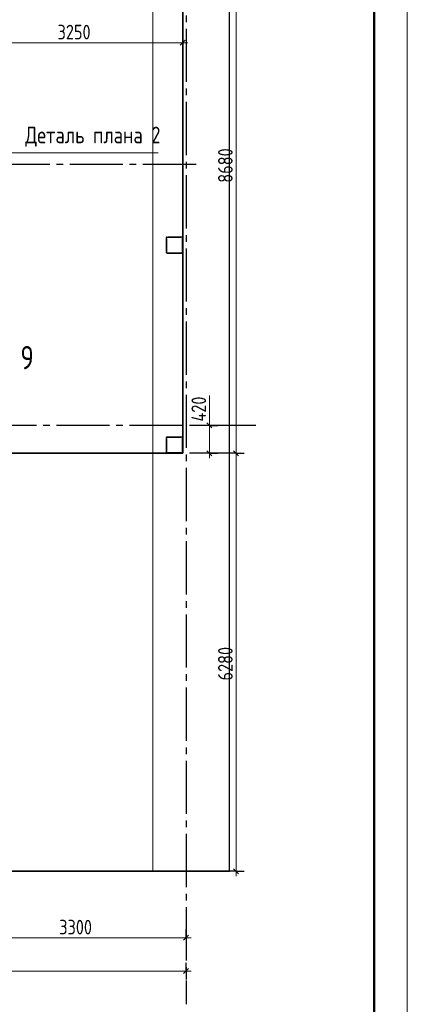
# Model space of a CAD drawing. Header units: millimetres. Extents: x 0 to 31317, y 0 to 42000.
# Tile 9 of 12: x 23871 to 29700, y 15930 to 30726. Entities that reach past the tile are written whole.
import ezdxf

# ---------------------------------------------------------------- set-up
doc = ezdxf.new("R2010")
doc.units = ezdxf.units.MM
doc.linetypes.add('______2', pattern=[270, 200, -70])
doc.linetypes.add('______5', pattern=[1100, 800, -100, 100, -100])
for name, color, linetype, lineweight in [('Standard', 7, 'Continuous', 25), ('Оси', 40, '______5', 18), ('Примечания', 7, 'Continuous', 25), ('Размерная выноска', 7, 'Continuous', 13), ('Сечения символ', 7, 'Continuous', 25)]:
    doc.layers.add(name, color=color, linetype=linetype, lineweight=lineweight)
doc.layers.add('ЖБ Перекрытие верхний уровень', color=7, linetype='Continuous', lineweight=25, true_color=0xe0e0ff)
doc.layers.add('ЖБ Стена верхний уровень', color=7, linetype='Continuous', lineweight=25, true_color=0x006e00)
doc.styles.add('GOST 2.304-81', font='txt')
doc.styles.add('ISOCPEUR', font='txt')

msp = doc.modelspace()

# ---------------------------------------------------------------- hatches: boundary and pattern name
at = {"layer": 'ЖБ Стена верхний уровень', "linetype": 'Continuous', "lineweight": 18, "transparency": 33554687}
for points in [[(26314, 27353), (26321, 27360), (26324, 27357), (26324, 27350), (26321, 27347)], [(26314, 27273), (26321, 27280), (26324, 27277), (26324, 27270), (26321, 27267)], [(26074, 24313), (26081, 24320), (26084, 24317), (26084, 24310), (26081, 24307)]]:
    msp.add_hatch(color=7, dxfattribs=at).paths.add_polyline_path(points, flags=16)

# ---------------------------------------------------------------- linework, layer by layer
at = {"layer": 'Standard', "color": 7, "linetype": 'Continuous', "lineweight": 13, "transparency": 33554687}
for p, q in [((27124, 32890), (27124, 24210)), ((26324, 30380), (23074, 30380)), ((26324, 30380), (26399, 30380)), ((26724, 24630), (26724, 24705)), ((26724, 24210), (26724, 24630)), ((26724, 24210), (26724, 24135)), ((27124, 24210), (27124, 17930)), ((27124, 17930), (27124, 17855)), ((23074, 16930), (26374, 16930)), ((26374, 16930), (26449, 16930)), ((7924, 16430), (26374, 16430)), ((26374, 16430), (26449, 16430))]:
    msp.add_line(p, q, dxfattribs=at)
at = {"layer": 'Standard', "color": 251, "linetype": 'Continuous', "lineweight": -3, "true_color": 0x656565, "transparency": 33554687}
for p, q in [((26324, 30380), (26324, 30505)), ((26324, 30380), (26324, 30255)), ((26324, 30380), (26324, 30025)), ((26724, 24630), (26424, 24630)), ((26724, 24630), (26599, 24630)), ((26724, 24630), (26849, 24630)), ((26724, 24210), (26424, 24210)), ((26724, 24210), (26599, 24210)), ((26724, 24210), (26849, 24210)), ((27124, 24210), (26999, 24210)), ((27124, 24210), (27249, 24210)), ((27124, 17930), (22454, 17930)), ((27124, 17930), (26999, 17930)), ((27124, 17930), (27249, 17930)), ((26374, 16930), (26374, 17055)), ((26374, 16930), (26374, 16805)), ((26374, 16930), (26374, 16930)), ((26374, 16430), (26374, 16555)), ((26374, 16430), (26374, 16305)), ((26374, 16430), (26374, 16430))]:
    msp.add_line(p, q, dxfattribs=at)
at = {"layer": 'Standard', "color": 7, "linetype": 'Continuous', "lineweight": 25, "transparency": 33554687}
for p, q in [((26361, 30417), (26286, 30343)), ((26761, 24592), (26686, 24667)), ((26761, 24172), (26686, 24248)), ((27086, 24248), (27161, 24172)), ((27086, 17968), (27161, 17892)), ((26336, 16892), (26411, 16968)), ((26336, 16392), (26411, 16468))]:
    msp.add_line(p, q, dxfattribs=at)
at = {"layer": 'Standard', "color": 7, "linetype": 'Continuous', "lineweight": 13, "transparency": 33554687}
for points in [[(29700, 42000), (0, 42000), (0, 0), (29700, 0), (29700, 42000)], [(7674, 17930), (25874, 17930), (25874, 39170), (7674, 39170), (7674, 17930)]]:
    msp.add_lwpolyline(points, dxfattribs=at)
msp.add_lwpolyline([(0, 0), (29700, 0), (29700, 42000), (0, 42000), (0, 0)], close=True, dxfattribs=at)
at = {"layer": 'Standard', "color": 7, "linetype": 'Continuous', "lineweight": 50, "transparency": 33554687}
msp.add_lwpolyline([(2000, 41500), (29200, 41500), (29200, 500), (2000, 500), (2000, 41500)], close=True, dxfattribs=at)
at = {"layer": 'Standard', "color": 7, "linetype": 'Continuous', "lineweight": 25, "transparency": 33554687}
msp.add_lwpolyline([(7394, 17930), (27024, 17930), (27024, 39500), (7394, 39500), (7394, 17930)], dxfattribs=at)
at = {"layer": 'Standard', "color": 251, "linetype": 'Continuous', "lineweight": -3, "true_color": 0x656565, "transparency": 33554687}
msp.add_lwpolyline([(27124, 24210), (27107, 24210), (27107, 24210), (26424, 24210)], dxfattribs=at)
at = {"layer": 'ЖБ Перекрытие верхний уровень', "color": 7, "linetype": 'Continuous', "lineweight": 35, "transparency": 33554687}
for p, q in [((26324, 24210), (26324, 32890)), ((22354, 24210), (26324, 24210))]:
    msp.add_line(p, q, dxfattribs=at)
at = {"layer": 'ЖБ Стена верхний уровень', "color": 251, "linetype": '______2', "lineweight": 13, "true_color": 0x656565, "transparency": 33554687}
for p, q in [((26075, 27452), (26074, 27448)), ((26074, 27448), (26074, 27445)), ((26074, 27445), (26074, 27235)), ((26077, 27455), (26075, 27452)), ((26079, 27458), (26077, 27455)), ((26081, 27460), (26079, 27458)), ((26084, 27462), (26081, 27460)), ((26087, 27464), (26084, 27462)), ((26084, 27447), (26085, 27448)), ((26084, 27445), (26084, 27447)), ((26084, 27235), (26084, 27445)), ((26085, 27450), (26086, 27451)), ((26085, 27448), (26085, 27450)), ((26086, 27451), (26088, 27453)), ((26091, 27465), (26087, 27464)), ((26088, 27453), (26089, 27454)), ((26089, 27454), (26091, 27454)), ((26094, 27465), (26091, 27465)), ((26091, 27454), (26092, 27455)), ((26092, 27455), (26094, 27455)), ((26304, 27465), (26094, 27465)), ((26094, 27455), (26304, 27455)), ((26307, 27465), (26304, 27465)), ((26304, 27455), (26306, 27455)), ((26306, 27455), (26307, 27454)), ((26311, 27464), (26307, 27465)), ((26307, 27454), (26309, 27454)), ((26309, 27454), (26310, 27453)), ((26310, 27453), (26312, 27451)), ((26314, 27462), (26311, 27464)), ((26312, 27451), (26313, 27450)), ((26313, 27450), (26313, 27448)), ((26313, 27448), (26314, 27447)), ((26317, 27460), (26314, 27462)), ((26314, 27447), (26314, 27445)), ((26314, 27445), (26314, 27235)), ((26319, 27458), (26317, 27460)), ((26321, 27455), (26319, 27458)), ((26323, 27452), (26321, 27455)), ((26324, 27448), (26323, 27452)), ((26324, 27445), (26324, 27448)), ((26324, 27235), (26324, 27445)), ((26074, 27235), (26074, 27232)), ((26074, 27232), (26075, 27228)), ((26075, 27228), (26077, 27225)), ((26084, 27233), (26084, 27235)), ((26085, 27232), (26084, 27233)), ((26085, 27230), (26085, 27232)), ((26086, 27229), (26085, 27230)), ((26088, 27227), (26086, 27229)), ((26089, 27226), (26088, 27227)), ((26091, 27226), (26089, 27226)), ((26092, 27225), (26091, 27226)), ((26307, 27226), (26306, 27225)), ((26309, 27226), (26307, 27226)), ((26310, 27227), (26309, 27226)), ((26312, 27229), (26310, 27227)), ((26313, 27230), (26312, 27229)), ((26314, 27233), (26313, 27232)), ((26313, 27232), (26313, 27230)), ((26314, 27235), (26314, 27233)), ((26321, 27225), (26323, 27228)), ((26323, 27228), (26324, 27232)), ((26324, 27232), (26324, 27235)), ((26077, 27225), (26079, 27222)), ((26079, 27222), (26081, 27220)), ((26081, 27220), (26084, 27218)), ((26084, 27218), (26087, 27216)), ((26087, 27216), (26091, 27215)), ((26091, 27215), (26094, 27215)), ((26094, 27225), (26092, 27225)), ((26304, 27225), (26094, 27225)), ((26094, 27215), (26304, 27215)), ((26306, 27225), (26304, 27225)), ((26304, 27215), (26307, 27215)), ((26307, 27215), (26311, 27216)), ((26311, 27216), (26314, 27218)), ((26314, 27218), (26317, 27220)), ((26317, 27220), (26319, 27222)), ((26319, 27222), (26321, 27225)), ((26075, 24447), (26074, 24443)), ((26074, 24443), (26074, 24440)), ((26074, 24440), (26074, 24230)), ((26077, 24450), (26075, 24447)), ((26079, 24453), (26077, 24450)), ((26081, 24455), (26079, 24453)), ((26084, 24457), (26081, 24455)), ((26087, 24459), (26084, 24457)), ((26084, 24442), (26085, 24443)), ((26084, 24440), (26084, 24442)), ((26084, 24230), (26084, 24440)), ((26085, 24445), (26086, 24446)), ((26085, 24443), (26085, 24445)), ((26086, 24446), (26088, 24448)), ((26091, 24460), (26087, 24459)), ((26088, 24448), (26089, 24449)), ((26089, 24449), (26091, 24449)), ((26094, 24460), (26091, 24460)), ((26091, 24449), (26092, 24450)), ((26092, 24450), (26094, 24450)), ((26304, 24460), (26094, 24460)), ((26094, 24450), (26304, 24450)), ((26307, 24460), (26304, 24460)), ((26304, 24450), (26306, 24450)), ((26306, 24450), (26307, 24449)), ((26311, 24459), (26307, 24460)), ((26307, 24449), (26309, 24449)), ((26309, 24449), (26310, 24448)), ((26310, 24448), (26312, 24446)), ((26314, 24457), (26311, 24459)), ((26312, 24446), (26313, 24445)), ((26313, 24445), (26313, 24443)), ((26313, 24443), (26314, 24442)), ((26317, 24455), (26314, 24457)), ((26314, 24442), (26314, 24440)), ((26314, 24440), (26314, 24230)), ((26319, 24453), (26317, 24455)), ((26321, 24450), (26319, 24453)), ((26323, 24447), (26321, 24450)), ((26324, 24443), (26323, 24447)), ((26324, 24440), (26324, 24443)), ((26324, 24230), (26324, 24440)), ((26074, 24230), (26074, 24227)), ((26074, 24227), (26075, 24223)), ((26075, 24223), (26077, 24220)), ((26077, 24220), (26079, 24217)), ((26079, 24217), (26081, 24215)), ((26081, 24215), (26084, 24213)), ((26084, 24228), (26084, 24230)), ((26085, 24227), (26084, 24228)), ((26084, 24213), (26087, 24211)), ((26085, 24225), (26085, 24227)), ((26086, 24224), (26085, 24225)), ((26088, 24222), (26086, 24224)), ((26087, 24211), (26091, 24210)), ((26089, 24221), (26088, 24222)), ((26091, 24221), (26089, 24221)), ((26092, 24220), (26091, 24221)), ((26091, 24210), (26094, 24210)), ((26094, 24220), (26092, 24220)), ((26304, 24220), (26094, 24220)), ((26094, 24210), (26304, 24210)), ((26306, 24220), (26304, 24220)), ((26304, 24210), (26307, 24210)), ((26307, 24221), (26306, 24220)), ((26309, 24221), (26307, 24221)), ((26307, 24210), (26311, 24211)), ((26310, 24222), (26309, 24221)), ((26312, 24224), (26310, 24222)), ((26311, 24211), (26314, 24213)), ((26313, 24225), (26312, 24224)), ((26314, 24228), (26313, 24227)), ((26313, 24227), (26313, 24225)), ((26314, 24230), (26314, 24228)), ((26314, 24213), (26317, 24215)), ((26317, 24215), (26319, 24217)), ((26319, 24217), (26321, 24220)), ((26321, 24220), (26323, 24223)), ((26323, 24223), (26324, 24227)), ((26324, 24227), (26324, 24230))]:
    msp.add_line(p, q, dxfattribs=at)
at = {"layer": 'ЖБ Стена верхний уровень', "color": 9, "linetype": 'Continuous', "lineweight": 18, "true_color": 0xc7c7c7, "transparency": 33554687}
for p, q in [((26074, 27440), (26084, 27430)), ((26139, 27455), (26129, 27465)), ((26314, 27440), (26324, 27430)), ((26084, 27350), (26074, 27360)), ((26074, 27280), (26084, 27270)), ((26129, 27225), (26139, 27215)), ((26209, 27225), (26219, 27215)), ((26289, 27225), (26299, 27215)), ((26094, 24460), (26104, 24450)), ((26174, 24460), (26184, 24450)), ((26254, 24460), (26264, 24450)), ((26074, 24400), (26084, 24390)), ((26314, 24400), (26324, 24390)), ((26314, 24320), (26324, 24310)), ((26074, 24240), (26084, 24230)), ((26094, 24220), (26101, 24213)), ((26184, 24210), (26174, 24220)), ((26254, 24220), (26264, 24210)), ((26314, 24240), (26324, 24230))]:
    msp.add_line(p, q, dxfattribs=at)
at = {"layer": 'Оси', "color": 8, "linetype": '______5', "lineweight": -3, "transparency": 33554687}
for p, q in [((26374, 33890), (26374, 15930)), ((26524, 28550), (4600, 28550)), ((27424, 24630), (4600, 24630))]:
    msp.add_line(p, q, dxfattribs=at)
at = {"layer": 'Примечания', "color": 7, "linetype": 'Continuous', "lineweight": 13, "transparency": 33554687}
msp.add_line((23323, 28725), (25954, 28725), dxfattribs=at)
at = {"layer": 'Размерная выноска', "color": 7, "linetype": 'Continuous', "lineweight": 13, "transparency": 33554687}
msp.add_line((26724, 24630), (26724, 25080), dxfattribs=at)

# ---------------------------------------------------------------- texts
at = {"layer": 'Standard', "color": 7, "linetype": 'Continuous', "lineweight": 25, "transparency": 33554687, "char_height": 220, "width": 641.48, "attachment_point": 7, "style": 'GOST 2.304-81'}
for s, insert in [('3250', (24441, 30430)), ('3300', (24466, 16980))]:
    msp.add_mtext(s, dxfattribs=dict(at, insert=insert))
at = {"layer": 'Standard', "color": 7, "linetype": 'Continuous', "lineweight": 25, "transparency": 33554687, "char_height": 220, "attachment_point": 7, "rotation": 90, "style": 'GOST 2.304-81'}
for s, insert, width in [('8680', (27074, 28276), 672.62), ('420', (26674, 24687), 531.98), ('6280', (27074, 20796), 672.63)]:
    msp.add_mtext(s, dxfattribs=dict(at, insert=insert, width=width))
at = {"layer": 'Примечания', "color": 7, "linetype": 'Continuous', "lineweight": 25, "transparency": 33554687, "insert": (23954, 28817), "char_height": 250, "width": 2150.15, "attachment_point": 7, "style": 'GOST 2.304-81'}
msp.add_mtext('Деталь\\~плана\\~2', dxfattribs=at)
at = {"layer": 'Сечения символ', "color": 7, "linetype": 'Continuous', "lineweight": 35, "transparency": 33554687, "insert": (23882, 25473), "char_height": 350, "width": 380.8, "attachment_point": 7, "style": 'ISOCPEUR'}
msp.add_mtext('\\W0.78;9', dxfattribs=at)

doc.saveas('drawing.dxf')
